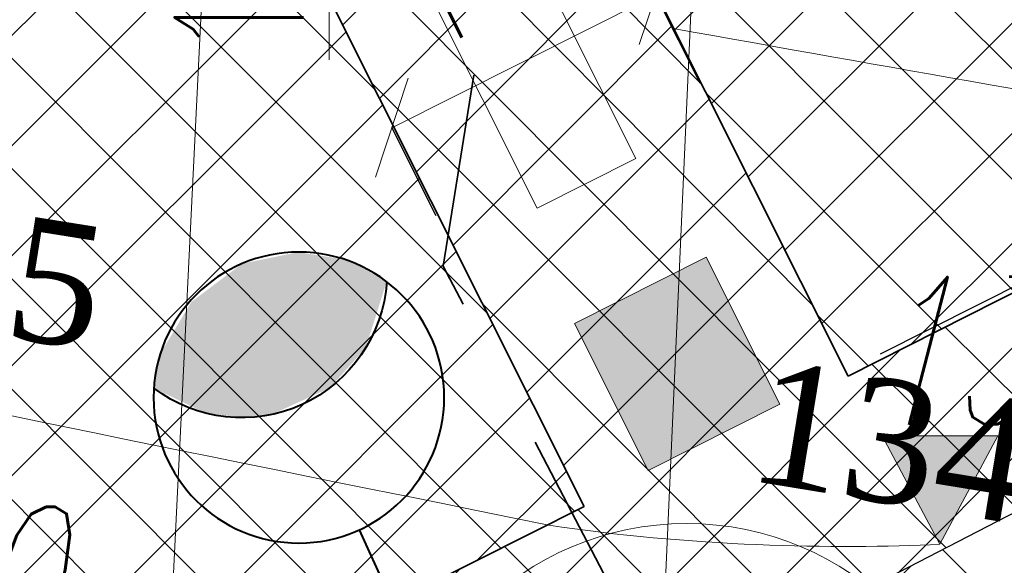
# Model space of a CAD drawing. Header units: metres. Extents: x 7472034 to 8439876, y 5890181 to 5961460.
# Tile 19 of 202: x 8439499.84 to 8439503.85, y 5890368.62 to 5890370.85. Entities that reach past the tile are written whole.
import ezdxf
from ezdxf import colors
from ezdxf.entities.mleader import LeaderData, LeaderLine
from ezdxf.enums import TextEntityAlignment as Align
from ezdxf.math import Vec2, Vec3

# ---------------------------------------------------------------- set-up
doc = ezdxf.new("R2010")
doc.units = ezdxf.units.M
doc.header["$MEASUREMENT"] = 0
for name, pattern in [('$0$L218_500', [1, 0.5, -0.5]), ('CENTER', [2, 1.25, -0.25, 0.25, -0.25]), ('DASHED', [19.049999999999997, 12.7, -6.349999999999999])]:
    doc.linetypes.add(name, pattern=pattern)
doc.layers.get('0').update_dxf_attribs({"linetype": 'CONTINUOUS', "lineweight": 5})
doc.layers.get('Defpoints').update_dxf_attribs({"linetype": 'CONTINUOUS'})
for name, color, linetype, lineweight in [('### Krawężnik', 6, 'CONTINUOUS', 35), ('### rzędne', 172, 'CONTINUOUS', 35), ('_a_widok', 7, 'CONTINUOUS', 5), ('_IS.KD.opis.2', 7, 'CONTINUOUS', 18), ('a___ogony', 7, 'CONTINUOUS', 5), ('a_opisy', 7, 'CONTINUOUS', 18), ('E_Kable_ziemia2', 10, 'DASHED', 35), ('E_LAMPY', 10, 'CONTINUOUS', 25), ('KOLOR-OBIEKT', 21, 'CONTINUOUS', 13), ('ZAG-obrys 018 wymiary', 7, 'CONTINUOUS', 18), ('ZAG-OBRYS005', 7, 'CONTINUOUS', 0), ('ZAG-OPIS_020', 7, 'CONTINUOUS', 25)]:
    doc.layers.add(name, color=color, linetype=linetype, lineweight=lineweight)
for name, color, linetype in [('100_rzut_wym_wew', 7, 'CONTINUOUS'), ('_IS.BLOK.KD.doziemne', 7, 'CONTINUOUS'), ('Kraw_parking', 7, 'DASHED')]:
    doc.layers.add(name, color=color, linetype=linetype)
doc.layers.add('_IS_NO', color=11, linetype='CONTINUOUS', lineweight=20, plot=False)
doc.styles.add('ARIAL', font='arial.ttf')
doc.styles.add('DIM', font='simplex.shx', dxfattribs={"width": 0.8})
doc.styles.add('RS', font='Romans.shx', dxfattribs={"width": 0.7})
doc.styles.add('style2', font='romans.shx', dxfattribs={"width": 0.7, "oblique": 15})
doc.styles.add('wojtek 1', font='times.ttf', dxfattribs={"height": 0.6})
doc.dimstyles.new('DIM-WEW_500', dxfattribs={"dimscale": 5, "dimtxt": 18, "dimasz": 10, "dimexe": 4, "dimexo": 8, "dimgap": 5, "dimtad": 1, "dimlfac": 0.01, "dimzin": 9, "dimdsep": 46, "dimtxsty": 'DIM', "dimblk": 'ARCHTICK', "dimcen": 5, "dimclrt": 112, "dimadec": 4, "dimazin": 2, "dimtfac": 4, "dimtmove": 0, "dimatfit": 3, "dimldrblk": 'ARCHTICK', "dimfxl": 0, "dimtolj": 1, "dimlwd": 13, "dimarcsym": 0})
pattern_1 = [(45, (967499.2092647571, -71042.97165620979), (-0.2245064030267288, 0.2245064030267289), []), (135, (967499.2092647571, -71042.97165620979), (-0.2245064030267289, -0.2245064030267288), [])]

# ---------------------------------------------------------------- blocks, each defined once
blk = doc.blocks.new('_Oblique')
at = {"color": 0, "linetype": 'ByBlock', "lineweight": -2}
blk.add_line((-0.5, -0.5), (0.5, 0.5), dxfattribs=at)
blk = doc.blocks.new('*D81')
at = {"layer": 'Defpoints', "color": 0, "linetype": 'Continuous', "lineweight": 60}
for p in [(8439502.218456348, 5890374.513717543), (8439500.567978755, 5890373.685311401), (8439502.63031643, 5890369.126831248)]:
    blk.add_point(p, dxfattribs=at)
at = {"layer": 'ZAG-obrys 018 wymiary', "color": 0, "linetype": 'Continuous', "lineweight": -2}
for p, q in [((8439501.282970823, 5890374.04417954), (8439502.575952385, 5890374.693151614)), ((8439503.345308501, 5890369.485699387), (8439504.818533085, 5890370.225138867))]:
    blk.add_line(p, q, dxfattribs=at)
at = {"layer": 'ZAG-obrys 018 wymiary', "color": 0, "linetype": 'Continuous', "lineweight": 13}
blk.add_line((8439504.46103705, 5890370.045704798), (8439502.218456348, 5890374.513717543), dxfattribs=at)
at = {"layer": 'ZAG-obrys 018 wymiary', "color": 0, "linetype": 'Continuous', "lineweight": 13, "xscale": 0.3, "yscale": 0.3, "zscale": 0.3}
for p, rotation in [((8439502.218456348, 5890374.513717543), 116.652946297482), ((8439504.46103705, 5890370.045704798), 296.6529462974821)]:
    blk.add_blockref('_Oblique', p, dxfattribs=dict(at, rotation=rotation))
at = {"layer": 'ZAG-obrys 018 wymiary', "color": 112, "linetype": 'Continuous', "lineweight": 25, "insert": (8439503.425295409, 5890373.446806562), "char_height": 0.8, "attachment_point": 5, "rotation": 296.652946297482, "style": 'RS'}
blk.add_mtext('\\A1;5', dxfattribs=at)
blk = doc.blocks.new('_ArchTick')
at = {"layer": '100_rzut_wym_wew', "color": 0, "linetype": 'Continuous', "const_width": 0.15}
blk.add_lwpolyline([(-0.5, -0.5), (0.5, 0.5)], dxfattribs=at)
blk = doc.blocks.new('*D83')
at = {"layer": 'Defpoints', "color": 0, "linetype": 'Continuous', "lineweight": 60}
for p in [(8439502.41524149, 5890370.974803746), (8439501.338925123, 5890370.434530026), (8439501.35291141, 5890370.406666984)]:
    blk.add_point(p, dxfattribs=at)
at = {"layer": 'ZAG-obrys 018 wymiary', "color": 0, "linetype": 'Continuous', "lineweight": 13}
blk.add_line((8439502.429227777, 5890370.946940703), (8439501.35291141, 5890370.406666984), dxfattribs=at)
at = {"layer": 'ZAG-obrys 018 wymiary', "color": 0, "linetype": 'Continuous', "lineweight": -2}
for p, q in [((8439502.429227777, 5890370.946940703), (8439502.608675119, 5890370.589451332)), ((8439501.35291141, 5890370.406666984), (8439501.532358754, 5890370.049177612))]:
    blk.add_line(p, q, dxfattribs=at)
at = {"layer": 'ZAG-obrys 018 wymiary', "color": 0, "linetype": 'Continuous', "lineweight": 13, "xscale": 0.3, "yscale": 0.3, "zscale": 0.3}
for p, rotation in [((8439502.429227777, 5890370.946940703), 26.65507377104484), ((8439501.35291141, 5890370.406666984), 206.6550737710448)]:
    blk.add_blockref('_Oblique', p, dxfattribs=dict(at, rotation=rotation))
at = {"layer": 'ZAG-obrys 018 wymiary', "color": 112, "linetype": 'Continuous', "lineweight": 25, "insert": (8439501.760306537, 5890371.282513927), "char_height": 0.8, "attachment_point": 5, "rotation": 26.655073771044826, "style": 'RS'}
blk.add_mtext('\\A1;1.2', dxfattribs=at)
blk = doc.blocks.new('NUMER_')
blk.add_circle((0, 0), 120)
at = {"style": 'ARIAL'}
blk.add_attdef('1', (-58.85081040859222, -80.22409284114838), '', height=170, rotation=359.9999984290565, dxfattribs=at)
blk = doc.blocks.new('LAM')
at = {"lineweight": 40}
blk.add_line((6.835788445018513e-16, -161.5506126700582), (6.835788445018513e-16, -18.60614954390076), dxfattribs=at)
for centre, radius in [((0, 0), 18.60614954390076), ((6.835788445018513e-16, -243.8416448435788), 82.29103217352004)]:
    blk.add_circle(centre, radius, dxfattribs=at)
blk.add_arc((6.835788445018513e-16, -321.8015997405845), 82.29103217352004, 28.27372536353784, 151.7262746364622, dxfattribs=at)
for points in [[(18.17331868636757, -241.5423668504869), (-60.85573633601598, -299.2347250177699), (45.93429220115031, -253.5238231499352), (-32.76859408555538, -318.3959581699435)], [(-60.85573633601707, -299.2347250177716), (-18.22487994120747, -241.5540594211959), (18.17331868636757, -241.5423668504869)], [(-33.98132504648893, -246.854394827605), (-60.85573633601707, -299.2347250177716), (-18.22487994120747, -241.5540594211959)], [(-51.68273205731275, -257.7648198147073), (-60.85573633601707, -299.2347250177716), (-33.98132504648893, -246.854394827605)], [(-32.76859408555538, -318.3959581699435), (45.93429220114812, -253.5238231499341), (2.278341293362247, -326.1011314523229)], [(45.93429220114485, -253.5238231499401), (72.47327324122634, -282.8216222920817), (2.278341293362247, -326.1011314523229)], [(-72.47327324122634, -282.8216222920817), (-60.85573633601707, -299.2347250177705), (-51.68273205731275, -257.7648198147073)], [(2.278341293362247, -326.1011314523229), (72.47327324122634, -282.8216222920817), (33.98364006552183, -318.7878000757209), (58.17943860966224, -302.6549622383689)]]:
    blk.add_solid(points, dxfattribs=at)
blk = doc.blocks.new('Elektryk_v3')
at = {"layer": 'E_Kable_ziemia2', "color": 1, "ltscale": 0.1}
blk.add_lwpolyline([(-7.053326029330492, -86.30551557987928), (-8.017252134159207, -84.4628416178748), (-7.892801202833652, -83.6854301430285)], dxfattribs=at)
at = {"layer": 'E_LAMPY', "color": 1, "xscale": -0.007200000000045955, "yscale": 0.007200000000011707, "zscale": 0.0072, "rotation": 204.5542906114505}
blk.add_blockref('LAM', (-7.876153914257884, -86.59505447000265), dxfattribs=at)
blk = doc.blocks.new('*D133')
at = {"layer": 'Defpoints', "color": 0, "linetype": 'Continuous', "lineweight": 60}
for p in [(8439500.490960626, 5890372.181994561), (8439497.273496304, 5890370.567087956), (8439497.273496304, 5890370.567087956)]:
    blk.add_point(p, dxfattribs=at)
at = {"layer": 'ZAG-obrys 018 wymiary', "color": 0, "linetype": 'Continuous', "lineweight": -2}
for p, q in [((8439500.490960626, 5890372.181994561), (8439500.311526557, 5890372.539490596)), ((8439497.273496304, 5890370.567087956), (8439497.094062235, 5890370.924583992))]:
    blk.add_line(p, q, dxfattribs=at)
at = {"layer": 'ZAG-obrys 018 wymiary', "color": 0, "linetype": 'Continuous', "lineweight": 13}
blk.add_line((8439500.490960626, 5890372.181994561), (8439497.273496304, 5890370.567087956), dxfattribs=at)
at = {"layer": 'ZAG-obrys 018 wymiary', "color": 0, "linetype": 'Continuous', "lineweight": 13, "xscale": 0.3, "yscale": 0.3, "zscale": 0.3}
for p, rotation in [((8439500.490960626, 5890372.181994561), 26.65294596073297), ((8439497.273496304, 5890370.567087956), 206.652945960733)]:
    blk.add_blockref('_Oblique', p, dxfattribs=dict(at, rotation=rotation))
at = {"layer": 'ZAG-obrys 018 wymiary', "color": 112, "linetype": 'Continuous', "lineweight": 25, "insert": (8439498.613077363, 5890371.910785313), "char_height": 0.8, "attachment_point": 5, "rotation": 26.65294596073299, "style": 'RS'}
blk.add_mtext('\\A1;3.6', dxfattribs=at)
blk = doc.blocks.new('*D140')
at = {"layer": 'Defpoints', "color": 0, "linetype": 'Continuous', "lineweight": 60}
for p in [(8439503.457722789, 5890383.919245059), (8439502.543266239, 5890366.704534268), (8439504.100827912, 5890366.621795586)]:
    blk.add_point(p, dxfattribs=at)
at = {"layer": 'ZAG-obrys 018 wymiary', "color": 0, "linetype": 'Continuous', "lineweight": -2}
for p, q in [((8439504.256596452, 5890383.876808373), (8439505.414721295, 5890383.815288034)), ((8439503.3421399, 5890366.662097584), (8439504.500264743, 5890366.600577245))]:
    blk.add_line(p, q, dxfattribs=at)
at = {"layer": 'ZAG-obrys 018 wymiary', "color": 0, "linetype": 'Continuous', "lineweight": 13}
blk.add_line((8439505.015284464, 5890383.836506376), (8439504.100827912, 5890366.621795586), dxfattribs=at)
at = {"layer": 'ZAG-obrys 018 wymiary', "color": 0, "linetype": 'Continuous', "lineweight": 13, "xscale": 0.3, "yscale": 0.3, "zscale": 0.3}
for p, rotation in [((8439505.015284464, 5890383.836506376), 86.95926916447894), ((8439504.100827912, 5890366.621795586), 266.9592691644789)]:
    blk.add_blockref('_Oblique', p, dxfattribs=dict(at, rotation=rotation))
at = {"layer": 'ZAG-obrys 018 wymiary', "color": 112, "linetype": 'Continuous', "lineweight": 25, "insert": (8439504.035901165, 5890376.710513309), "char_height": 0.8, "attachment_point": 5, "rotation": 86.95926916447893, "style": 'RS'}
blk.add_mtext('\\A1;17.24', dxfattribs=at)
blk = doc.blocks.new('*D141')
at = {"layer": 'Defpoints', "color": 0, "linetype": 'Continuous', "lineweight": 60}
for p in [(8439503.457722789, 5890383.919245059), (8439502.276739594, 5890364.324813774), (8439502.570577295, 5890364.311519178)]:
    blk.add_point(p, dxfattribs=at)
at = {"layer": 'ZAG-obrys 018 wymiary', "color": 0, "linetype": 'Continuous', "lineweight": -2}
for p, q in [((8439503.163885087, 5890383.932539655), (8439502.764293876, 5890383.950619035)), ((8439502.276739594, 5890364.324813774), (8439501.877148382, 5890364.342893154))]:
    blk.add_line(p, q, dxfattribs=at)
at = {"layer": 'ZAG-obrys 018 wymiary', "color": 0, "linetype": 'Continuous', "lineweight": 13}
blk.add_line((8439503.163885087, 5890383.932539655), (8439502.276739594, 5890364.324813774), dxfattribs=at)
at = {"layer": 'ZAG-obrys 018 wymiary', "color": 0, "linetype": 'Continuous', "lineweight": 13, "xscale": 0.3, "yscale": 0.3, "zscale": 0.3}
for p, rotation in [((8439503.163885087, 5890383.932539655), 87.40943691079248), ((8439502.276739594, 5890364.324813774), 267.4094369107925)]:
    blk.add_blockref('_Oblique', p, dxfattribs=dict(at, rotation=rotation))
at = {"layer": 'ZAG-obrys 018 wymiary', "color": 112, "linetype": 'Continuous', "lineweight": 25, "insert": (8439502.20879858, 5890376.097969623), "char_height": 0.8, "attachment_point": 5, "rotation": 87.40943691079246, "style": 'RS'}
blk.add_mtext('\\A1;19.63', dxfattribs=at)
blk = doc.blocks.new('*D142')
at = {"layer": 'Defpoints', "color": 0, "linetype": 'Continuous', "lineweight": 60}
for p in [(8439501.07687633, 5890391.760996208), (8439499.839085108, 5890366.792824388), (8439500.37198268, 5890366.766406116)]:
    blk.add_point(p, dxfattribs=at)
at = {"layer": 'ZAG-obrys 018 wymiary', "color": 0, "linetype": 'Continuous', "lineweight": 13}
blk.add_line((8439501.609773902, 5890391.734577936), (8439500.37198268, 5890366.766406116), dxfattribs=at)
at = {"layer": 'ZAG-obrys 018 wymiary', "color": 0, "linetype": 'Continuous', "lineweight": -2}
for p, q in [((8439501.609773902, 5890391.734577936), (8439502.009283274, 5890391.714772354)), ((8439500.37198268, 5890366.766406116), (8439500.771492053, 5890366.746600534))]:
    blk.add_line(p, q, dxfattribs=at)
at = {"layer": 'ZAG-obrys 018 wymiary', "color": 0, "linetype": 'Continuous', "lineweight": 13, "xscale": 0.3, "yscale": 0.3, "zscale": 0.3}
for p, rotation in [((8439501.609773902, 5890391.734577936), 87.16189876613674), ((8439500.37198268, 5890366.766406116), 267.1618987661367)]:
    blk.add_blockref('_Oblique', p, dxfattribs=dict(at, rotation=rotation))
at = {"layer": 'ZAG-obrys 018 wymiary', "color": 112, "linetype": 'Continuous', "lineweight": 25, "insert": (8439500.180271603, 5890375.01709125), "char_height": 0.8, "attachment_point": 5, "rotation": 87.16189876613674, "style": 'RS'}
blk.add_mtext('\\A1;25', dxfattribs=at)
blk = doc.blocks.new('*D143')
at = {"layer": 'Defpoints', "color": 0, "linetype": 'Continuous', "lineweight": 60}
for p in [(8439500.252213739, 5890382.284446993), (8439498.44936909, 5890366.87523941), (8439499.211490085, 5890366.823937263)]:
    blk.add_point(p, dxfattribs=at)
at = {"layer": 'ZAG-obrys 018 wymiary', "color": 0, "linetype": 'Continuous', "lineweight": 13}
blk.add_line((8439499.490092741, 5890382.335749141), (8439498.44936909, 5890366.87523941), dxfattribs=at)
at = {"layer": 'ZAG-obrys 018 wymiary', "color": 0, "linetype": 'Continuous', "lineweight": -2}
for p, q in [((8439499.490092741, 5890382.335749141), (8439499.090995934, 5890382.362614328)), ((8439498.44936909, 5890366.87523941), (8439498.050272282, 5890366.902104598))]:
    blk.add_line(p, q, dxfattribs=at)
at = {"layer": 'ZAG-obrys 018 wymiary', "color": 0, "linetype": 'Continuous', "lineweight": 13, "xscale": 0.3, "yscale": 0.3, "zscale": 0.3}
for p, rotation in [((8439499.490092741, 5890382.335749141), 86.14894643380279), ((8439498.44936909, 5890366.87523941), 266.1489464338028)]:
    blk.add_blockref('_Oblique', p, dxfattribs=dict(at, rotation=rotation))
at = {"layer": 'ZAG-obrys 018 wymiary', "color": 112, "linetype": 'Continuous', "lineweight": 25, "insert": (8439498.371085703, 5890374.645792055), "char_height": 0.8, "attachment_point": 5, "rotation": 86.14894643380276, "style": 'RS'}
blk.add_mtext('\\A1;15.5', dxfattribs=at)
blk = doc.blocks.new('*D144')
at = {"layer": 'Defpoints', "color": 0, "linetype": 'Continuous', "lineweight": 60}
for p in [(8439499.048492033, 5890390.910444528), (8439493.19273551, 5890368.256074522), (8439494.279393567, 5890367.975192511)]:
    blk.add_point(p, dxfattribs=at)
at = {"layer": 'ZAG-obrys 018 wymiary', "color": 0, "linetype": 'Continuous', "lineweight": -2}
for p, q in [((8439499.823035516, 5890390.71023865), (8439500.522421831, 5890390.529459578)), ((8439493.967278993, 5890368.055868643), (8439494.666665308, 5890367.875089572))]:
    blk.add_line(p, q, dxfattribs=at)
at = {"layer": 'ZAG-obrys 018 wymiary', "color": 0, "linetype": 'Continuous', "lineweight": 13}
blk.add_line((8439500.13515009, 5890390.629562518), (8439494.279393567, 5890367.975192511), dxfattribs=at)
at = {"layer": 'ZAG-obrys 018 wymiary', "color": 0, "linetype": 'Continuous', "lineweight": 13, "xscale": 0.3, "yscale": 0.3, "zscale": 0.3}
for p, rotation in [((8439500.13515009, 5890390.629562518), 75.5072587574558), ((8439494.279393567, 5890367.975192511), 255.5072587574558)]:
    blk.add_blockref('_Oblique', p, dxfattribs=dict(at, rotation=rotation))
at = {"layer": 'ZAG-obrys 018 wymiary', "color": 112, "linetype": 'Continuous', "lineweight": 25, "insert": (8439497.511322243, 5890382.876199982), "char_height": 0.8, "attachment_point": 5, "rotation": 75.5072587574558, "style": 'RS'}
blk.add_mtext('\\A1;23.4', dxfattribs=at)
blk = doc.blocks.new('A$C1D2679FE')
at = {"layer": 'KOLOR-OBIEKT', "lineweight": 9, "ltscale": 200}
h = blk.add_hatch(dxfattribs=at)
h.set_pattern_fill('ANSI37', color=253, scale=0.1, angle=16)
h.set_pattern_definition([(61, (-7471780.020262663, -5961378.212846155), (-0.2776917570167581, 0.153927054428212), []), (151, (-7471780.020262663, -5961378.212846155), (-0.153927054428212, -0.2776917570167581), [])])
edge = h.paths.add_edge_path()
edge.add_line((196.975401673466, 33.54016214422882), (192.3495923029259, 34.13512154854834))
edge.add_line((192.3495923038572, 34.13512154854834), (187.7176397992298, 34.7308710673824))
edge.add_line((187.7176398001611, 34.7308710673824), (178.5077782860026, 36.15998750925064))
edge.add_line((178.5077782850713, 36.15998750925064), (176.6601969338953, 36.5026140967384))
edge.add_arc((181.3685569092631, 38.18527459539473), 5.000000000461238, 199.6657310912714, 261.1796204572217)
edge.add_line((180.6018702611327, 33.24440507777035), (187.358021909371, 32.19603671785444))
edge.add_line((187.3580219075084, 32.19603671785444), (192.0230219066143, 31.59603671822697))
edge.add_line((192.0230219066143, 31.59603671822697), (196.6880219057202, 30.9960367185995))
edge.add_line((196.6880219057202, 30.9960367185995), (201.9780219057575, 30.48103671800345))
edge.add_line((201.9780219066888, 30.48103671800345), (207.2680219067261, 29.96603671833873))
edge.add_line((207.2680219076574, 29.96603671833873), (216.468021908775, 29.35603671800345))
edge.add_line((216.4680219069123, 29.35603671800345), (221.8830219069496, 29.11103671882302))
edge.add_line((221.8830219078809, 29.11103671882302), (227.2980219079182, 28.86603671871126))
edge.add_line((227.2980219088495, 28.86603671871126), (233.718021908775, 28.60103671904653))
edge.add_line((233.7180219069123, 28.60103671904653), (240.1380219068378, 28.33603671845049))
edge.add_line((240.1380219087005, 28.33603671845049), (245.3280219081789, 28.076036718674))
edge.add_line((245.3280219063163, 28.076036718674), (246.1380219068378, 28.00603671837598))
edge.add_line((246.1380219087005, 28.00603671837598), (248.4280219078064, 27.98603671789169))
edge.add_line((248.4280219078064, 27.98603671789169), (251.4080219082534, 28.33603671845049))
edge.add_line((251.4080219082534, 28.33603671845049), (255.3380219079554, 29.13603671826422))
edge.add_line((255.3380219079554, 29.13603671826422), (258.1480219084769, 30.35603671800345))
edge.add_line((258.1480219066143, 30.35603671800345), (260.6280219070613, 32.076036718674))
edge.add_line((260.6280219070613, 32.076036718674), (262.7080219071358, 34.29603671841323))
edge.add_line((262.7080219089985, 34.29603671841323), (264.3880219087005, 36.826036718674))
edge.add_line((264.3880219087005, 36.826036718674), (265.608021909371, 39.59603671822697))
edge.add_line((265.6080219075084, 39.59603671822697), (266.4080219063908, 42.53603671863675))
edge.add_line((266.4080219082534, 42.53603671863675), (266.6380219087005, 45.60603671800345))
edge.add_line((266.6380219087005, 45.60603671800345), (266.3380219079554, 48.59603671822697))
edge.add_line((266.3380219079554, 48.59603671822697), (265.628021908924, 51.53603671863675))
edge.add_line((265.6280219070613, 51.53603671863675), (264.5280219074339, 54.28603671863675))
edge.add_line((264.5280219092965, 54.28603671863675), (263.3880219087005, 57.11603671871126))
edge.add_line((263.3880219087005, 57.11603671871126), (262.5430219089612, 59.47103671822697))
edge.add_line((262.5430219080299, 59.47103671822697), (261.6980219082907, 61.826036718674))
edge.add_line((261.6980219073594, 61.826036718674), (260.5980219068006, 65.15103671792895))
edge.add_line((260.5980219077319, 65.15103671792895), (259.4980219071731, 68.47603671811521))
edge.add_line((259.4980219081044, 68.47603671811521), (257.3916487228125, 67.77919145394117))
edge.add_line((257.3916487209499, 67.77919145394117), (258.1675714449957, 64.34697791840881))
edge.add_line((258.167571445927, 64.34697791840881), (259.2776264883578, 60.99158426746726))
edge.add_line((259.2776264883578, 60.99158426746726), (260.1334384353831, 58.60645156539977))
edge.add_line((260.1334384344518, 58.60645156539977), (260.9950570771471, 56.20513570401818))
edge.add_line((260.9950570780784, 56.20513570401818), (262.1522789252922, 53.33238322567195))
edge.add_line((262.1522789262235, 53.33238322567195), (263.1827648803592, 50.75616833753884))
edge.add_line((263.1827648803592, 50.75616833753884), (263.8083402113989, 48.16575780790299))
edge.add_line((263.8083402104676, 48.16575780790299), (264.0684198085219, 45.57363114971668))
edge.add_line((264.0684198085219, 45.57363114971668), (263.8734869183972, 42.97170083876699))
edge.add_line((263.8734869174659, 42.97170083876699), (263.1880731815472, 40.45280535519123))
edge.add_line((263.1880731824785, 40.45280535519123), (262.1337886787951, 38.05906103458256))
edge.add_line((262.1337886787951, 38.05906103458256), (260.6936748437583, 35.89031817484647))
edge.add_line((260.6936748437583, 35.89031817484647), (258.9457271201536, 34.02472012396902))
edge.add_line((258.9457271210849, 34.02472012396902), (256.8967191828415, 32.60363397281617))
edge.add_line((256.8967191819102, 32.60363397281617), (254.5645412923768, 31.59108698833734))
edge.add_line((254.5645412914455, 31.59108698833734), (251.0026761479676, 30.86602538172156))
edge.add_line((251.0026761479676, 30.86602538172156), (248.2893446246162, 30.54734550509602))
edge.add_line((248.2893446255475, 30.54734550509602), (246.2595893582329, 30.56507262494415))
edge.add_line((246.2595893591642, 30.56507262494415), (245.5023283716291, 30.63051493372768))
edge.add_line((245.5023283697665, 30.63051493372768), (240.2548571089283, 30.89339403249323))
edge.add_line((240.2548571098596, 30.89339403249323), (233.8236017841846, 31.1588586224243))
edge.add_line((233.8236017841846, 31.1588586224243), (227.4086662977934, 31.42364957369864))
edge.add_line((227.4086662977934, 31.42364957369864), (221.9987299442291, 31.66842047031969))
edge.add_line((221.9987299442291, 31.66842047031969), (217.4544723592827, 31.90290945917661))
edge.add_line((217.4544723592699, 31.90290945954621), (217.0910134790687, 31.92589690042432))
edge.add_line((217.0910134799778, 31.92589689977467), (214.8768218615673, 32.06593639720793))
edge.add_line((214.876821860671, 32.06593639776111), (207.0033997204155, 32.56390146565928))
edge.add_line((207.0033997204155, 32.56390146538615), (202.2260741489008, 33.02899081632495))
edge.add_line((202.2260741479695, 33.02899081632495), (196.975401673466, 33.54016214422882))
blk = doc.blocks.new('23123')
at = {"layer": 'a_opisy', "linetype": '$0$L218_500'}
blk.add_hatch(color=250, dxfattribs=at).paths.add_polyline_path([(8443019.232991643, 5888878.045012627), (8443018.761079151, 5888878.045012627), (8443018.28916666, 5888878.045012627), (8443018.761079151, 5888877.16129482)])
at = {"layer": 'a_opisy', "color": 250, "linetype": 'CENTER'}
for points in [[(8443018.28916666, 5888878.045012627), (8443018.761079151, 5888878.045012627)], [(8443019.232991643, 5888878.045012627), (8443018.761079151, 5888877.16129482), (8443018.28916666, 5888878.045012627)], [(8443018.28916666, 5888878.045012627), (8443018.761079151, 5888877.16129482), (8443019.232991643, 5888878.045012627)], [(8443019.232991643, 5888878.045012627), (8443018.761079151, 5888878.045012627)]]:
    blk.add_lwpolyline(points, dxfattribs=at)
blk = doc.blocks.new('A$C2C426404')
at = {"layer": '_IS_NO', "ltscale": 0.1}
blk.add_spline([(63.76737216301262, 4.926556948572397), (66.35023825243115, 4.469146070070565)], degree=3, dxfattribs=at)
at = {"layer": '_IS_NO'}
for points in [[(57.50284725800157, 4.482933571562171), (58.76515264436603, 3.776085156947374), (60.04160694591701, 3.556663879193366), (63.26038394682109, 2.9040696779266)], [(63.26038394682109, 2.9040696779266), (63.81716367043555, 2.81797407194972), (64.43359958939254, 2.804729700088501), (64.85434292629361, 2.826127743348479)]]:
    blk.add_open_spline(points, degree=3, dxfattribs=at)
at = {"layer": '### rzędne', "color": 0, "linetype": '$0$L218_500', "lineweight": 25, "xscale": 0.5, "yscale": 0.5, "zscale": 0.5}
blk.add_blockref('23123', (-4221444.526196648, -2944435.754519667), dxfattribs=at)
at = {"layer": '### rzędne', "color": 0, "linetype": 'CENTER', "lineweight": 25, "char_height": 0.6, "attachment_point": 1, "style": 'style2'}
for s, insert, rotation in [('134,55', (64.52644409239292, 3.911422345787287), 0.43190741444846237), ('134,50', (59.26782356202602, 2.963343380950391), 0.4319074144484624)]:
    blk.add_mtext(s, dxfattribs=dict(at, insert=insert, rotation=rotation))
at = {"layer": '_IS_NO', "char_height": 0.5, "style": 'wojtek 1'}
for s, insert, attachment_point, rotation in [('134,45', (59.42871236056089, 4.437047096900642, 5.875330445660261e-07), 1, 350.90239812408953), ('134,55', (64.04041068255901, 2.972807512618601, -2.007742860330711e-06), 7, 350.702920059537)]:
    blk.add_mtext(s, dxfattribs=dict(at, insert=insert, attachment_point=attachment_point, rotation=rotation))
blk = doc.blocks.new('JPII.KD_aktualizacja rzędnych_20.12.2024')
at = {"layer": '_IS.KD.opis.2', "color": 0}
ml = blk.add_multileader_mtext('Standard', dxfattribs=at)
ml.set_content('\\A1;{\\H0.7x;\\C256;\\S132,55/;}', style='RS')
ml.set_leader_properties()
ml.build(insert=Vec2(0, 0))
ml.multileader.update_dxf_attribs({"text_left_attachment_type": 2, "text_right_attachment_type": 2, "dogleg_length": 0.2, "arrow_head_size": 0.25})
ctx = ml.context
ctx.base_point, ctx.char_height, ctx.arrow_head_size, ctx.landing_gap_size, ctx.plane_origin, ctx.plane_x_axis, ctx.plane_y_axis = Vec3(8438641.24642487, 5890666.172330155), 0.75, 0.25, 0.3, Vec3(8438662.917847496, 5890619.773025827), Vec3(6.123233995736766e-17, 1), Vec3(-1, 6.123233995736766e-17)
ctx.left_attachment, ctx.right_attachment, ctx.text_align_type = 2, 2, 1
notes = []
notes.append((ctx, [(1, (1, 1, 0), (8438641.24642487, 5890668.739830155), (-6.123233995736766e-17, -1), 0.2, [(0, [(8438641.790740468, 5890672.62156034), (8438640.903457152, 5890672.620395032)], 0, [])])]))
ctx.mtext.insert, ctx.mtext.text_direction, ctx.mtext.rotation, ctx.mtext.width, ctx.mtext.alignment, ctx.mtext.flow_direction = Vec3(8438640.846424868, 5890667.356080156), Vec3(6.123233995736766e-17, 1), 1.570796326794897, 9.34447490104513, 2, 5
for ctx, leaders in notes:
    for number, flags, end, landing, length, lines in leaders:
        leader = LeaderData()
        leader.index, (leader.has_last_leader_line, leader.has_dogleg_vector, leader.attachment_direction) = number, flags
        leader.last_leader_point, leader.dogleg_vector, leader.dogleg_length = Vec3(end), Vec3(landing), length
        for number, points, colour, breaks in lines:
            line = LeaderLine()
            line.index, line.vertices, line.color, line.breaks = number, Vec3.list(points), colors.encode_raw_color(colour), breaks
            leader.lines.append(line)
        ctx.leaders.append(leader)

msp = doc.modelspace()

# ---------------------------------------------------------------- hatches: boundary and pattern name
at = {"layer": 'a___ogony'}
msp.add_hatch(color=10, dxfattribs=at).paths.add_polyline_path([(8439502.93535259, 5890369.279934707), (8439502.399108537, 5890369.010783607), (8439502.098556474, 5890369.609589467), (8439502.634800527, 5890369.878740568)])
at = {"layer": 'KOLOR-OBIEKT', "lineweight": 9}
h = msp.add_hatch(dxfattribs=at)
h.set_pattern_fill('ANSI37', color=73, scale=0.1)
h.set_pattern_definition(pattern_1)
edge = h.paths.add_edge_path()
edge.add_arc((8439443.60123986, 5890379.17988472), 6.652831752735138, 296.7043321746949, 335.0331150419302)
edge.add_arc((8439476.194075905, 5890367.917634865), 27.87464989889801, 155.1393615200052, 162.3446315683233, ccw=False)
edge.add_arc((8439457.399943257, 5890376.211109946), 7.345078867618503, 127.98309878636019, 152.2023641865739, ccw=False)
edge.add_arc((8439457.741930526, 5890376.488713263), 7.349948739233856, 107.1989600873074, 131.4182254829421, ccw=False)
edge.add_line((8439455.568618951, 5890383.509999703), (8439473.898437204, 5890392.710084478))
edge.add_arc((8439481.742870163, 5890376.384611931), 18.11232128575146, 99.26977735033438, 115.6644084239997, ccw=False)
edge.add_line((8439478.825278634, 5890394.260401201), (8439481.377171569, 5890394.321440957))
edge.add_arc((8439482.909595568, 5890377.390082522), 17.00056533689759, 88.22393661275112, 95.17163768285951, ccw=False)
edge.add_arc((8439482.561499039, 5890405.235869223), 10.88860248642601, 274.6092070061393, 298.9976789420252)
edge.add_arc((8443006.923870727, 5883371.657126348), 7856.29059094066, 116.59181359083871, 116.61107962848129, ccw=False)
edge.add_arc((8439465.895823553, 5890431.340313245), 42.15757971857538, 305.2087751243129, 306.7865132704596)
edge.add_arc((8439488.80074795, 5890400.283338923), 3.577668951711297, 310.8590814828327, 340.7280968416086)
edge.add_line((8439492.177934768, 5890399.102523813), (8439493.275267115, 5890403.980640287))
edge.add_line((8439493.275267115, 5890403.980640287), (8439502.266345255, 5890408.28072203))
edge.add_line((8439502.266345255, 5890408.28072203), (8439504.844191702, 5890407.694009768))
edge.add_line((8439504.844191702, 5890407.694009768), (8439506.125281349, 5890405.329609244))
edge.add_arc((8439507.019670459, 5890405.776898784), 0.9999999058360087, 206.5699188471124, 283.6833393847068)
edge.add_line((8439507.256226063, 5890404.805280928), (8439511.624560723, 5890406.970734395))
edge.add_line((8439511.624560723, 5890406.970734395), (8439511.39896348, 5890407.420225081))
edge.add_line((8439511.39896348, 5890407.420225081), (8439510.561982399, 5890407.017405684))
edge.add_line((8439510.561982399, 5890407.017405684), (8439509.330427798, 5890409.481424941))
edge.add_line((8439509.330427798, 5890409.481424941), (8439512.635426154, 5890411.138401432))
edge.add_line((8439512.635426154, 5890411.138401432), (8439512.638568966, 5890411.136467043))
edge.add_line((8439512.638568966, 5890411.136467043), (8439515.998443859, 5890412.829496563))
edge.add_line((8439515.998443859, 5890412.829496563), (8439517.239018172, 5890410.325621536))
edge.add_line((8439517.239018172, 5890410.325621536), (8439513.919446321, 5890408.633274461))
edge.add_line((8439513.919446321, 5890408.633274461), (8439514.091312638, 5890408.235941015))
edge.add_line((8439514.091312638, 5890408.235941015), (8439518.839102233, 5890410.604261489))
edge.add_line((8439518.839102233, 5890410.604261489), (8439518.585943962, 5890412.843737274))
edge.add_line((8439518.585943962, 5890412.843737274), (8439518.274555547, 5890413.628049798))
edge.add_line((8439518.274555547, 5890413.628049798), (8439517.839658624, 5890414.494365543))
edge.add_line((8439517.839658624, 5890414.494365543), (8439524.310164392, 5890417.742607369))
edge.add_line((8439524.310164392, 5890417.742607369), (8439525.122207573, 5890416.124990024))
edge.add_line((8439525.122207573, 5890416.124990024), (8439526.840645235, 5890414.670893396))
edge.add_line((8439526.840645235, 5890414.670893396), (8439527.244697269, 5890414.489695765))
edge.add_arc((8439552.769967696, 5890317.570311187), 100.2242811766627, 102.79246926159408, 104.75471345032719, ccw=False)
edge.add_arc((8439529.321881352, 5890420.105147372), 4.960037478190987, 284.6730648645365, 320.3902958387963)
edge.add_arc((8435016.013859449, 5889290.11735932), 4655.555010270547, 14.00691021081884, 14.04831962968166)
edge.add_line((8439532.327549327, 5890420.207226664), (8439525.877549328, 5890423.127226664))
edge.add_line((8439525.877549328, 5890423.127226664), (8439431.028022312, 5890376.803268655))
edge.add_line((8439431.028022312, 5890376.803268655), (8439435.479127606, 5890375.417226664))
edge.add_line((8439435.479127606, 5890375.417226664), (8439446.590932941, 5890373.236661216))
edge = h.paths.add_edge_path()
edge.add_arc((8439530.228804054, 5890405.916425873), 3.001836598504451, 99.44813666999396, 208.2631515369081)
edge.add_line((8439527.5848402, 5890404.494990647), (8439533.209264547, 5890393.206690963))
edge.add_line((8439533.209264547, 5890393.206690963), (8439519.17443581, 5890386.185049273))
edge.add_line((8439519.17443581, 5890386.185049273), (8439523.57812012, 5890377.411604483))
edge.add_line((8439523.57812012, 5890377.411604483), (8439517.455507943, 5890374.324033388))
edge.add_line((8439517.455507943, 5890374.324033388), (8439517.445860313, 5890374.319191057))
edge.add_line((8439517.445860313, 5890374.319191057), (8439517.33905848, 5890374.265585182))
edge.add_line((8439517.33905848, 5890374.265585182), (8439516.815779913, 5890375.308140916))
edge.add_line((8439516.815779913, 5890375.308140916), (8439511.370501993, 5890372.574998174))
edge.add_line((8439511.370501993, 5890372.574998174), (8439511.888417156, 5890371.529804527))
edge.add_line((8439511.888417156, 5890371.529804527), (8439506.425671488, 5890368.787948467))
edge.add_line((8439506.425671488, 5890368.787948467), (8439505.890341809, 5890369.841556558))
edge.add_line((8439505.890341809, 5890369.841556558), (8439505.8884594, 5890369.869391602))
edge.add_line((8439505.8884594, 5890369.869391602), (8439500.283276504, 5890366.97762632))
edge.add_line((8439500.283276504, 5890366.97762632), (8439519.478066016, 5890366.160130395))
edge.add_line((8439519.478066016, 5890366.160130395), (8439542.767549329, 5890378.417226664))
edge.add_line((8439542.767549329, 5890378.417226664), (8439538.675788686, 5890394.802262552))
edge.add_line((8439538.675788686, 5890394.802262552), (8439537.066416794, 5890401.238139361))
edge.add_line((8439537.066416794, 5890401.238139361), (8439535.557306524, 5890407.69906358))
edge.add_arc((8439531.145391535, 5890400.872499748), 8.128158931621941, 57.12596579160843, 99.98506404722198)
edge = h.paths.add_edge_path()
edge.add_line((8439470.194509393, 5890384.137651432), (8439461.355169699, 5890379.697090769))
edge.add_line((8439461.355169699, 5890379.697090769), (8439460.080861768, 5890379.068371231))
edge.add_line((8439460.080861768, 5890379.068371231), (8439457.869254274, 5890377.642639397))
edge.add_arc((8439460.609507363, 5890373.444653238), 5.013190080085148, 123.1346622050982, 204.022759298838)
edge.add_line((8439456.030540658, 5890371.403786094), (8439459.447549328, 5890370.707226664))
edge.add_line((8439459.447549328, 5890370.707226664), (8439480.497107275, 5890367.736747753))
edge.add_line((8439480.497107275, 5890367.736747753), (8439497.963342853, 5890367.082590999))
edge.add_line((8439497.963342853, 5890367.082590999), (8439496.62020549, 5890369.722641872))
edge.add_line((8439496.62020549, 5890369.722641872), (8439494.91788047, 5890373.087302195))
edge.add_arc((8439489.468037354, 5890366.363615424), 8.654984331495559, 50.97371617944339, 58.22889977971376)
edge.add_line((8439494.025120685, 5890373.721722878), (8439490.036071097, 5890376.575637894))
edge.add_line((8439490.036071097, 5890376.575637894), (8439489.954459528, 5890375.592465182))
edge.add_line((8439489.954459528, 5890375.592465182), (8439490.917133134, 5890375.538648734))
edge.add_line((8439490.917133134, 5890375.538648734), (8439490.678913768, 5890371.956837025))
edge.add_line((8439490.678913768, 5890371.956837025), (8439482.55041443, 5890372.440399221))
edge.add_line((8439482.55041443, 5890372.440399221), (8439482.851718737, 5890376.020734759))
edge.add_line((8439482.851718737, 5890376.020734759), (8439487.354100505, 5890375.749064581))
edge.add_line((8439487.354100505, 5890375.749064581), (8439487.521080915, 5890378.34061919))
edge.add_line((8439487.521080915, 5890378.34061919), (8439481.803471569, 5890382.401025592))
edge.add_arc((8439487.942466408, 5890392.088814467), 11.46911116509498, 231.6002274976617, 237.6382272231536, ccw=False)
edge.add_line((8439480.818489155, 5890383.100518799), (8439480.351152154, 5890383.41057529))
edge.add_line((8439480.351152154, 5890383.41057529), (8439479.210044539, 5890382.939428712))
edge.add_line((8439479.210044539, 5890382.939428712), (8439480.412913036, 5890383.399613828))
edge.add_arc((8439474.682487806, 5890375.167564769), 10.03017472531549, 55.15777404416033, 116.5800473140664)
h.paths.add_polyline_path([(8439461.898919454, 5890370.792156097), (8439462.257176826, 5890373.552492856)], flags=16)
h = msp.add_hatch(dxfattribs=at)
h.set_pattern_fill('ANSI37', color=253, scale=0.1)
h.set_pattern_definition(pattern_1)
edge = h.paths.add_edge_path()
edge.add_arc((8439529.163071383, 5890420.279666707), 5.193757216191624, 276.50229096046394, 320.0240354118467, ccw=False)
edge.add_line((8439529.751227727, 5890415.119319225), (8439525.812744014, 5890414.153171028))
edge.add_line((8439525.812744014, 5890414.153171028), (8439519.208160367, 5890410.804184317))
edge.add_line((8439519.208160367, 5890410.804184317), (8439517.988028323, 5890410.126512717))
edge.add_line((8439517.988028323, 5890410.126512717), (8439514.091312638, 5890408.235941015))
edge.add_line((8439514.091312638, 5890408.235941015), (8439511.613697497, 5890406.992378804))
edge.add_line((8439511.613697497, 5890406.992378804), (8439509.258949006, 5890405.810485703))
edge.add_line((8439509.258949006, 5890405.810485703), (8439507.371756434, 5890404.83508177))
edge.add_arc((8439506.940777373, 5890405.737469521), 1.000023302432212, 206.5712342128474, 295.5290722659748, ccw=False)
edge.add_line((8439506.046377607, 5890405.290148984), (8439504.844186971, 5890407.693988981))
edge.add_line((8439504.844186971, 5890407.693988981), (8439502.261629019, 5890408.281795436))
edge.add_line((8439502.261629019, 5890408.281795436), (8439499.350132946, 5890407.011538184))
edge.add_line((8439499.350132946, 5890407.011538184), (8439493.30510976, 5890403.995621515))
edge.add_line((8439493.30510976, 5890403.995621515), (8439492.177918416, 5890399.102451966))
edge.add_arc((8439488.801253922, 5890400.282879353), 3.577047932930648, 293.05521913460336, 340.73119789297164, ccw=False)
edge.add_line((8439490.202090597, 5890396.991537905), (8439487.801423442, 5890395.78932472))
edge.add_arc((8439482.51122255, 5890404.317896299), 10.03607286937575, 278.1216072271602, 301.8109775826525, ccw=False)
edge.add_line((8439483.9290645, 5890394.382480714), (8439478.825278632, 5890394.260401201))
edge.add_arc((8439481.742870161, 5890376.384611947), 18.11232126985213, 99.26977735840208, 115.6644084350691)
edge.add_line((8439473.898437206, 5890392.710084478), (8439455.537130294, 5890383.494194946))
edge.add_arc((8439458.368862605, 5890375.380272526), 8.593860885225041, 109.2388197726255, 150.5606865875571)
edge.add_line((8439450.884668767, 5890379.604167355), (8439456.921008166, 5890377.849276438))
edge.add_line((8439456.921008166, 5890377.849276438), (8439458.055979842, 5890377.519316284))
edge.add_arc((8439462.056345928, 5890374.376166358), 5.087466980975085, 112.4172144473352, 141.842727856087, ccw=False)
edge.add_line((8439460.116249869, 5890379.079181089), (8439470.201913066, 5890384.141371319))
edge.add_arc((8439474.670732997, 5890375.058466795), 10.12272227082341, 52.60385305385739, 116.19734301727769, ccw=False)
edge.add_line((8439480.818489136, 5890383.100518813), (8439494.035062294, 5890373.735722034))
edge.add_arc((8439499.404929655, 5890380.165137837), 8.376924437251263, 230.1312663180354, 239.1071883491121)
edge.add_arc((8439492.046879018, 5890368.073539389), 5.778072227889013, 28.405105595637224, 58.05675779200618, ccw=False)
edge.add_line((8439497.129307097, 5890370.822183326), (8439498.920012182, 5890367.249241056))
edge.add_line((8439498.920012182, 5890367.249241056), (8439502.137476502, 5890368.864147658))
edge.add_line((8439502.137476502, 5890368.864147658), (8439500.881438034, 5890371.366619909))
edge.add_arc((8439501.41146424, 5890371.651481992), 0.6017260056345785, 32.69127385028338, 208.2557647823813, ccw=False)
edge.add_line((8439501.917872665, 5890371.97648152), (8439503.213570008, 5890369.395299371))
edge.add_line((8439503.213570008, 5890369.395299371), (8439521.788261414, 5890378.745992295))
edge.add_line((8439521.788261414, 5890378.745992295), (8439512.863585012, 5890396.520876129))
edge.add_arc((8439515.497668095, 5890397.863594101), 2.956566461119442, 115.92003145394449, 207.0101116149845, ccw=False)
edge.add_line((8439514.20530482, 5890400.522744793), (8439524.043376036, 5890405.489377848))
edge.add_line((8439524.043376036, 5890405.489377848), (8439526.586557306, 5890407.103247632))
edge.add_line((8439526.586557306, 5890407.103247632), (8439529.129738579, 5890408.717117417))
edge.add_arc((8439531.212438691, 5890401.016589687), 7.97720296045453, 58.08019787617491, 105.13424418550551, ccw=False)
edge.add_line((8439535.43023892, 5890407.787551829), (8439533.14312037, 5890416.942853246))
edge = h.paths.add_edge_path(flags=16)
edge.add_line((8439502.061371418, 5890393.458260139), (8439496.04637926, 5890390.43770596))
edge.add_arc((8439496.464019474, 5890389.751908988), 0.8029575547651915, 121.3407965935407, 301.694103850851)
edge.add_line((8439496.8858806, 5890389.068700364), (8439502.900872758, 5890392.089254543))
edge.add_arc((8439502.27990767, 5890392.650368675), 0.83692694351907, 317.898520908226, 465.1363795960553)
edge = h.paths.add_edge_path(flags=16)
edge.add_line((8439505.00109902, 5890384.089630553), (8439500.444638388, 5890381.798632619))
edge.add_arc((8439500.084983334, 5890382.51322949), 0.8000002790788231, 116.620304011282, 296.7160130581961, ccw=False)
edge.add_line((8439499.72652247, 5890383.228426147), (8439504.283989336, 5890385.517420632))
edge.add_arc((8439504.642916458, 5890384.80371257), 0.7988791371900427, -63.361719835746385, 116.69803695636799, ccw=False)
at = {"layer": 'KOLOR-OBIEKT', "lineweight": 9, "ltscale": 200}
h = msp.add_hatch(dxfattribs=at)
h.set_pattern_fill('ANSI37', color=231, scale=0.1)
h.set_pattern_definition([(45, (967499.202946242, -71042.94610979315), (-0.2245064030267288, 0.2245064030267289), []), (135, (967499.202946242, -71042.94610979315), (-0.2245064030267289, -0.2245064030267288), [])])
edge = h.paths.add_edge_path()
edge.add_line((8439512.863585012, 5890396.520876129), (8439521.788261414, 5890378.745992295))
edge.add_line((8439521.788261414, 5890378.745992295), (8439503.213570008, 5890369.395299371))
edge.add_line((8439503.213570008, 5890369.395299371), (8439501.917872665, 5890371.97648152))
edge.add_arc((8439501.411425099, 5890371.65154851), 0.6017230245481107, 32.6839302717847, 208.2631083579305)
edge.add_line((8439500.881438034, 5890371.366619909), (8439502.137476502, 5890368.864147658))
edge.add_line((8439502.137476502, 5890368.864147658), (8439498.920012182, 5890367.249241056))
edge.add_line((8439498.920012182, 5890367.249241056), (8439497.129307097, 5890370.822183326))
edge.add_line((8439497.129307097, 5890370.822183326), (8439495.555644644, 5890372.655868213))
edge.add_line((8439495.555644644, 5890372.655868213), (8439494.901445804, 5890373.120452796))
edge.add_line((8439494.901445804, 5890373.120452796), (8439497.963342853, 5890367.082590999))
edge.add_line((8439497.963342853, 5890367.082590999), (8439500.283276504, 5890366.97762632))
edge.add_line((8439500.283276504, 5890366.97762632), (8439505.893878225, 5890369.872187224))
edge.add_line((8439505.893878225, 5890369.872187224), (8439506.425671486, 5890368.787948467))
edge.add_line((8439506.425671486, 5890368.787948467), (8439511.888417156, 5890371.529804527))
edge.add_line((8439511.888417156, 5890371.529804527), (8439511.370501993, 5890372.574998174))
edge.add_line((8439511.370501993, 5890372.574998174), (8439516.815852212, 5890375.308177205))
edge.add_line((8439516.815852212, 5890375.308177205), (8439517.338986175, 5890374.26554889))
edge.add_line((8439517.338986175, 5890374.26554889), (8439523.580028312, 5890377.407811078))
edge.add_line((8439523.580028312, 5890377.407811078), (8439519.172527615, 5890386.188842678))
edge.add_line((8439519.172527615, 5890386.188842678), (8439530.098737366, 5890391.695090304))
edge.add_line((8439530.098737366, 5890391.695090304), (8439523.347480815, 5890405.140094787))
edge.add_line((8439523.347480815, 5890405.140094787), (8439514.198986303, 5890400.548291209))
edge.add_arc((8439515.544616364, 5890397.867007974), 3.00000000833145, 116.6502652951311, 206.6609883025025)
h.paths.add_polyline_path([(8439514.64326723, 5890399.651613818), (8439522.901414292, 5890403.796535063), (8439528.750976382, 5890392.142141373), (8439520.49282829, 5890387.997219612)], flags=16)

# ---------------------------------------------------------------- linework, layer by layer
at = {"layer": '_a_widok', "lineweight": 35}
for p, q in [((8439503.213570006, 5890369.395299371), (8439521.788261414, 5890378.745992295)), ((8439501.917872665, 5890371.97648152), (8439503.213570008, 5890369.395299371)), ((8439502.137476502, 5890368.864147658), (8439500.881438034, 5890371.366619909)), ((8439498.920012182, 5890367.249241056), (8439502.137476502, 5890368.864147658))]:
    msp.add_line(p, q, dxfattribs=at)
at = {"layer": 'a___ogony'}
msp.add_lwpolyline([(8439502.348769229, 5890370.281400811), (8439501.946604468, 5890370.07954666), (8439501.497991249, 5890370.973342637), (8439501.90015601, 5890371.175196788)], close=True, dxfattribs=at)
at = {"layer": 'a___ogony', "flags": 128}
msp.add_lwpolyline([(8439502.098556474, 5890369.609589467), (8439502.634800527, 5890369.878740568), (8439502.93535259, 5890369.279934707), (8439502.399108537, 5890369.010783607)], close=True, dxfattribs=at)
at = {"layer": 'Kraw_parking', "color": 0}
msp.add_line((8439505.884023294, 5890369.867102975), (8439500.283276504, 5890366.97762632), dxfattribs=at)

# ---------------------------------------------------------------- block references
at = {"layer": '### Krawężnik', "color": 1, "linetype": 'Continuous', "lineweight": 60, "ltscale": 0.2}
msp.add_blockref('A$C1D2679FE', (8439279.223208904, 5890335.266736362), dxfattribs=at)
at = {"layer": '_a_widok', "color": 0, "linetype": 'Continuous', "lineweight": 60, "ltscale": 0.2}
msp.add_blockref('A$C2C426404', (8439438.733810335, 5890365.88383195), dxfattribs=at)
msp.add_blockref('A$C2C426404', (8439438.733810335, 5890365.88383195), dxfattribs=at)
at = {"layer": '_IS.BLOK.KD.doziemne', "linetype": '$0$L218_500'}
msp.add_blockref('JPII.KD_aktualizacja rzędnych_20.12.2024', (859.6212462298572, -295.8072097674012), dxfattribs=at)
at = {"layer": 'ZAG-OBRYS005', "lineweight": 9}
ref = msp.add_blockref('NUMER_', (8439502.555089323, 5890367.594054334), dxfattribs=dict(at, xscale=0.01, yscale=0.01, zscale=0.01))
ref.add_attrib('1', '8', dxfattribs={"layer": '0', "height": 1.6, "style": 'ARIAL'}).set_placement((8439502.555089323, 5890367.594054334), align=Align.MIDDLE_CENTER)
at = {"layer": 'ZAG-OPIS_020', "lineweight": 25}
msp.add_blockref('Elektryk_v3', (8439509.580092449, 5890454.305613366), dxfattribs=at)

# ---------------------------------------------------------------- dimensions: what is measured, and where the dimension line sits
at = {"layer": 'ZAG-obrys 018 wymiary', "linetype": 'Continuous', "lineweight": 25}
for base, p1, p2, angle, picture, middle, dimtype in [((8439500.37198268, 5890366.766406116), (8439501.07687633, 5890391.760996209), (8439499.839085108, 5890366.792824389), 267.1618987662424, '*D142', (8439500.77953566, 5890374.987382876), 161), ((8439494.279393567, 5890367.975192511), (8439499.048492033, 5890390.910444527), (8439493.19273551, 5890368.256074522), 255.50725875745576, '*D144', (8439498.092229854, 5890382.726045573), 161), ((8439502.276739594, 5890364.324813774), (8439503.457722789, 5890383.919245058), (8439502.570577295, 5890364.311519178), 267.40943691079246, '*D141', (8439502.808185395, 5890376.070850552), 161), ((8439504.100827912, 5890366.621795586), (8439503.457722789, 5890383.919245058), (8439502.543266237, 5890366.704534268), 266.95926916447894, '*D140', (8439504.635056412, 5890376.678685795), 161), ((8439502.218456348, 5890374.513717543), (8439502.63031643, 5890369.126831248), (8439500.567978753, 5890373.6853114), 116.652946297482, '*D81', (8439502.889051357, 5890373.177655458), 160), ((8439501.35291141, 5890370.406666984), (8439502.41524149, 5890370.974803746), (8439501.338925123, 5890370.434530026), 206.6550737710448, '*D83', (8439502.029477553, 5890370.746279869), 161)]:
    dim = msp.add_linear_dim(base=base, p1=p1, p2=p2, angle=angle, dimstyle='DIM-WEW_500', override={"dimscale": 0.1, "dimtxt": 8, "dimasz": 3, "dimgap": 2, "dimlfac": 1, "dimtxsty": 'RS', "dimblk1": 'Oblique', "dimblk2": 'Oblique', "dimsah": 1, "dimfxl": 50, "dimfxlon": 1}, dxfattribs=at)
    dim.commit()
    dim.dimension.update_dxf_attribs({"geometry": picture, "text_midpoint": middle, "dimtype": dimtype})
for p1, p2, distance, override, picture, middle in [((8439500.252213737, 5890382.284446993), (8439499.211490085, 5890366.823937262), -0.7638457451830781, {"dimscale": 0.1, "dimtxt": 8, "dimasz": 3, "dimgap": 2, "dimlfac": 1, "dimtxsty": 'RS', "dimblk1": 'Oblique', "dimblk2": 'Oblique', "dimsah": 1, "dimfxl": 50, "dimfxlon": 1}, '*D143', (8439498.371085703, 5890374.645792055)), ((8439500.490960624, 5890372.18199456), (8439497.273496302, 5890370.567087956), 8.355550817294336e-10, {"dimscale": 0.1, "dimtxt": 8, "dimasz": 3, "dimgap": 2, "dimlfac": 1, "dimtxsty": 'RS', "dimblk1": 'Oblique', "dimblk2": 'Oblique', "dimsah": 1, "dimfxl": 50, "dimfxlon": 1, "dimtfill": 1}, '*D133', (8439498.613077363, 5890371.910785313))]:
    dim = msp.add_aligned_dim(p1=p1, p2=p2, distance=distance, dimstyle='DIM-WEW_500', override=override, dxfattribs=at)
    dim.commit()
    dim.dimension.update_dxf_attribs({"geometry": picture, "text_midpoint": middle})

doc.saveas('drawing.dxf')
